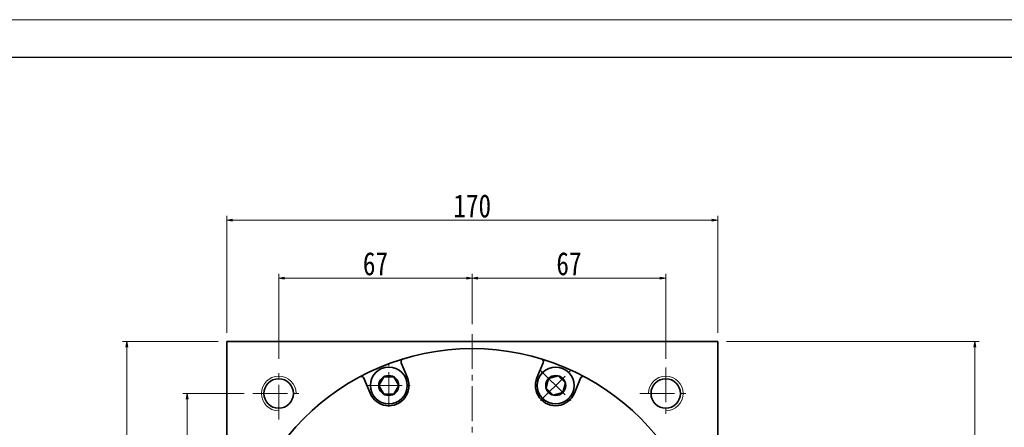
# Model space of a CAD drawing. Header units: millimetres. Extents: x 0 to 1156, y 0 to 776.
# Tile 4 of 4: x 474 to 815, y 635 to 776. Entities that reach past the tile are written whole.
import ezdxf

# ---------------------------------------------------------------- set-up
doc = ezdxf.new("R2010")
doc.units = ezdxf.units.MM
doc.linetypes.add('点画线', pattern=[18, 12, -2, 2, -2])
for name, color, linetype, lineweight in [('中心线层', 1, '点画线', 18), ('图框_外框线', 7, 'Continuous', 18), ('尺寸线层', 3, 'Continuous', 18), ('粗实线层', 7, 'Continuous', 35)]:
    doc.layers.add(name, color=color, linetype=linetype, lineweight=lineweight)
doc.styles.add('宋体', font='txt', dxfattribs={"width": 0.8})
doc.dimstyles.new('A水平标注$0', dxfattribs={"dimtxt": 3.5, "dimasz": 2, "dimexe": 1.5, "dimexo": 3, "dimgap": 1.1, "dimtad": 1, "dimtoh": 1, "dimdec": 4, "dimdsep": 46, "dimtxsty": '宋体', "dimblk": 'OPEN', "dimcen": 3, "dimclrd": 3, "dimclre": 3, "dimclrt": 6, "dimadec": 0, "dimazin": 0, "dimtm": 1e-09, "dimtfac": 1, "dimtdec": 4, "dimtix": 1, "dimtmove": 0, "dimatfit": 3, "dimldrblk": 'OPEN', "dimfxl": 1, "dimtfill": 1, "dimtfillclr": 256, "dimlwd": 13, "dimlwe": 13, "dimarcsym": 0})

# ---------------------------------------------------------------- blocks, each defined once
blk = doc.blocks.new('_Open')
at = {"color": 0, "linetype": 'ByBlock', "lineweight": -2}
for p, q in [((-1, 0.17), (0, 0)), ((-1, -0.17), (0, 0)), ((0, 0), (-1, 0))]:
    blk.add_line(p, q, dxfattribs=at)
blk = doc.blocks.new('*D195')
at = {"layer": 'Defpoints', "color": 0}
for p in [(715.61, 706.91), (545.61, 665.01), (715.61, 665.01)]:
    blk.add_point(p, dxfattribs=at)
at = {"layer": '尺寸线层', "color": 3, "lineweight": 13}
for p, q in [((545.61, 668.01), (545.61, 708.41)), ((547.61, 706.91), (713.61, 706.91)), ((715.61, 668.01), (715.61, 708.41))]:
    blk.add_line(p, q, dxfattribs=at)
at = {"layer": '尺寸线层', "color": 3, "lineweight": 13, "xscale": 2, "yscale": 2, "zscale": 2, "rotation": 180}
blk.add_blockref('_Open', (545.61, 706.91), dxfattribs=at)
at = {"layer": '尺寸线层', "color": 3, "lineweight": 13, "xscale": 2, "yscale": 2, "zscale": 2}
blk.add_blockref('_Open', (715.61, 706.91), dxfattribs=at)
at = {"layer": '尺寸线层', "color": 6, "insert": (630.61, 711.82), "char_height": 8, "attachment_point": 5, "style": '宋体', "bg_fill": 3, "box_fill_scale": 1.1, "bg_fill_color": 257, "bg_fill_transparency": 0}
blk.add_mtext('170', dxfattribs=at)
blk = doc.blocks.new('*D196')
at = {"layer": 'Defpoints', "color": 0}
for p in [(630.61, 686.93), (630.61, 668.01), (563.61, 656.01)]:
    blk.add_point(p, dxfattribs=at)
at = {"layer": '尺寸线层', "color": 3, "lineweight": 13}
for p, q in [((563.61, 659.01), (563.61, 688.43)), ((565.61, 686.93), (628.61, 686.93)), ((630.61, 671.01), (630.61, 688.43))]:
    blk.add_line(p, q, dxfattribs=at)
at = {"layer": '尺寸线层', "color": 3, "lineweight": 13, "xscale": 2, "yscale": 2, "zscale": 2, "rotation": 180}
blk.add_blockref('_Open', (563.61, 686.93), dxfattribs=at)
at = {"layer": '尺寸线层', "color": 3, "lineweight": 13, "xscale": 2, "yscale": 2, "zscale": 2}
blk.add_blockref('_Open', (630.61, 686.93), dxfattribs=at)
at = {"layer": '尺寸线层', "color": 6, "insert": (597.11, 691.84), "char_height": 8, "attachment_point": 5, "style": '宋体', "bg_fill": 3, "box_fill_scale": 1.1, "bg_fill_color": 257, "bg_fill_transparency": 0}
blk.add_mtext('67', dxfattribs=at)
blk = doc.blocks.new('*D197')
at = {"layer": 'Defpoints', "color": 0}
for p in [(697.61, 686.93), (630.61, 668.01), (697.61, 656.01)]:
    blk.add_point(p, dxfattribs=at)
at = {"layer": '尺寸线层', "color": 3, "lineweight": 13}
for p, q in [((630.61, 671.01), (630.61, 688.43)), ((632.61, 686.93), (695.61, 686.93)), ((697.61, 659.01), (697.61, 688.43))]:
    blk.add_line(p, q, dxfattribs=at)
at = {"layer": '尺寸线层', "color": 3, "lineweight": 13, "xscale": 2, "yscale": 2, "zscale": 2, "rotation": 180}
blk.add_blockref('_Open', (630.61, 686.93), dxfattribs=at)
at = {"layer": '尺寸线层', "color": 3, "lineweight": 13, "xscale": 2, "yscale": 2, "zscale": 2}
blk.add_blockref('_Open', (697.61, 686.93), dxfattribs=at)
at = {"layer": '尺寸线层', "color": 6, "insert": (664.11, 691.84), "char_height": 8, "attachment_point": 5, "style": '宋体', "bg_fill": 3, "box_fill_scale": 1.1, "bg_fill_color": 257, "bg_fill_transparency": 0}
blk.add_mtext('67', dxfattribs=at)
blk = doc.blocks.new('*D198')
at = {"layer": 'Defpoints', "color": 0}
for p in [(554.61, 647.01), (531.89, 580.01), (542.61, 580.01)]:
    blk.add_point(p, dxfattribs=at)
at = {"layer": '尺寸线层', "color": 3, "lineweight": 13}
for p, q in [((551.61, 647.01), (530.39, 647.01)), ((531.89, 645.01), (531.89, 582.01)), ((539.61, 580.01), (530.39, 580.01))]:
    blk.add_line(p, q, dxfattribs=at)
at = {"layer": '尺寸线层', "color": 3, "lineweight": 13, "xscale": 2, "yscale": 2, "zscale": 2}
for p, rotation in [((531.89, 647.01), 90), ((531.89, 580.01), 270)]:
    blk.add_blockref('_Open', p, dxfattribs=dict(at, rotation=rotation))
at = {"layer": '尺寸线层', "color": 6, "insert": (526.98, 613.51), "char_height": 8, "attachment_point": 5, "rotation": 90, "style": '宋体', "bg_fill": 3, "box_fill_scale": 1.1, "bg_fill_color": 257, "bg_fill_transparency": 0}
blk.add_mtext('67', dxfattribs=at)
blk = doc.blocks.new('*D200')
at = {"layer": 'Defpoints', "color": 0}
for p in [(545.61, 665.01), (511.02, 495.01), (545.61, 495.01)]:
    blk.add_point(p, dxfattribs=at)
at = {"layer": '尺寸线层', "color": 3, "lineweight": 13}
for p, q in [((542.61, 665.01), (509.52, 665.01)), ((511.02, 663.01), (511.02, 497.01)), ((542.61, 495.01), (509.52, 495.01))]:
    blk.add_line(p, q, dxfattribs=at)
at = {"layer": '尺寸线层', "color": 3, "lineweight": 13, "xscale": 2, "yscale": 2, "zscale": 2}
for p, rotation in [((511.02, 665.01), 90), ((511.02, 495.01), 270)]:
    blk.add_blockref('_Open', p, dxfattribs=dict(at, rotation=rotation))
at = {"layer": '尺寸线层', "color": 6, "insert": (506.11, 580.01), "char_height": 8, "attachment_point": 5, "rotation": 90, "style": '宋体', "bg_fill": 3, "box_fill_scale": 1.1, "bg_fill_color": 257, "bg_fill_transparency": 0}
blk.add_mtext('170', dxfattribs=at)
blk = doc.blocks.new('*X165')
at = {"layer": '中心线层', "linetype": '点画线', "lineweight": 18}
for p, q in [((0, -7.37), (0, 7.37)), ((-7.37, 0), (7.37, 0))]:
    blk.add_line(p, q, dxfattribs=at)
at = {"layer": '粗实线层'}
for p, q in [((-3.46, 0), (-1.73, 3)), ((-3.46, 0), (-1.73, -3)), ((-1.73, 3), (1.73, 3)), ((3.46, 0), (1.73, 3)), ((3.46, 0), (1.73, 3)), ((3.46, 0), (1.73, -3)), ((-1.73, -3), (1.73, -3))]:
    blk.add_line(p, q, dxfattribs=at)
blk.add_circle((0, 0), 3.46, dxfattribs=at)
for start, end in [(0, 180), (180, 360)]:
    blk.add_arc((0, 0), 6.37, start, end, dxfattribs=at)
blk = doc.blocks.new('*D217')
at = {"layer": 'Defpoints', "color": 0}
for p in [(715.61, 665.01), (720.61, 387.01), (804.64, 387.01)]:
    blk.add_point(p, dxfattribs=at)
at = {"layer": '尺寸线层', "color": 3, "lineweight": 13}
for p, q in [((718.61, 665.01), (806.14, 665.01)), ((804.64, 663.01), (804.64, 389.01)), ((723.61, 387.01), (806.14, 387.01))]:
    blk.add_line(p, q, dxfattribs=at)
at = {"layer": '尺寸线层', "color": 3, "lineweight": 13, "xscale": 2, "yscale": 2, "zscale": 2}
for p, rotation in [((804.64, 665.01), 90), ((804.64, 387.01), 270)]:
    blk.add_blockref('_Open', p, dxfattribs=dict(at, rotation=rotation))
at = {"layer": '尺寸线层', "color": 6, "insert": (799.73, 526.01), "char_height": 8, "attachment_point": 5, "rotation": 90, "style": '宋体', "bg_fill": 3, "box_fill_scale": 1.1, "bg_fill_color": 257, "bg_fill_transparency": 0}
blk.add_mtext('278', dxfattribs=at)

msp = doc.modelspace()

# ---------------------------------------------------------------- linework, layer by layer
at = {"layer": '中心线层'}
for p, q in [((630.61066, 367.47592), (630.61066, 668.009)), ((563.61066, 638.009), (563.61066, 656.009)), ((697.61066, 656.009), (697.61066, 638.009)), ((554.61066, 647.009), (572.61066, 647.009)), ((688.61066, 647.009), (706.61066, 647.009))]:
    msp.add_line(p, q, dxfattribs=at)
at = {"layer": '图框_外框线', "color": 3}
msp.add_lwpolyline([(0, 0), (1097.76949, 0), (1097.76949, 776.27985), (0, 776.27985)], close=True, dxfattribs=at)
at = {"layer": '图框_外框线', "color": 3, "lineweight": 25}
msp.add_lwpolyline([(65.34342, 13.06868), (1084.7008, 13.06868), (1084.7008, 763.21117), (65.34342, 763.21117)], close=True, dxfattribs=at)
at = {"layer": '粗实线层'}
for p, q in [((545.61066, 495.009), (545.61066, 665.009)), ((545.61066, 665.009), (715.61066, 665.009)), ((715.61066, 495.009), (715.61066, 665.009))]:
    msp.add_line(p, q, dxfattribs=at)
for centre, radius in [((630.61066, 580.009), 82.5), ((563.61066, 647.009), 5.1), ((697.61066, 647.009), 5.1)]:
    msp.add_circle(centre, radius, dxfattribs=at)
at = {"layer": '粗实线层', "lineweight": 18}
for centre, start, end in [((563.61066, 647.009), 0, 270), ((697.61066, 647.009), 270, 180)]:
    msp.add_arc(centre, 6, start, end, dxfattribs=at)
at = {"layer": '粗实线层'}
for centre, start, end in [((592.18155, 651.88009), 22.4999781, 118.1332478), ((669.03978, 651.88009), 61.8667522, 157.5000219)]:
    msp.add_arc(centre, 1, start, end, dxfattribs=at)

# ---------------------------------------------------------------- next in the draw order: dimensions: what is measured, and where the dimension line sits
at = {"layer": '尺寸线层'}
dim = msp.add_linear_dim(base=(715.61066, 706.91432), p1=(545.61066, 665.009), p2=(715.61066, 665.009), dimstyle='A水平标注$0', override={"dimtxt": 8, "dimgap": 1, "dimblk": 'Open', "dimtfill": 1, "dimtfillclr": 256}, dxfattribs=at)
dim.commit()
dim.dimension.update_dxf_attribs({"geometry": '*D195', "text_midpoint": (630.61066, 711.82493)})
dim = msp.add_linear_dim(base=(531.88671, 580.009), p1=(554.61066, 647.009), p2=(542.61066, 580.009), angle=270, dimstyle='A水平标注$0', override={"dimtxt": 8, "dimgap": 1, "dimblk": 'Open', "dimtfill": 1, "dimtfillclr": 256}, dxfattribs=at)
dim.commit()
dim.dimension.update_dxf_attribs({"geometry": '*D198', "text_midpoint": (526.97609, 613.509)})

# ---------------------------------------------------------------- next in the draw order: dimensions: what is measured, and where the dimension line sits
dim = msp.add_linear_dim(base=(630.61066, 686.92537), p1=(563.61066, 656.009), p2=(630.61066, 668.009), dimstyle='A水平标注$0', override={"dimtxt": 8, "dimgap": 1, "dimblk": 'Open', "dimtfill": 1, "dimtfillclr": 256}, dxfattribs=at)
dim.commit()
dim.dimension.update_dxf_attribs({"geometry": '*D196', "text_midpoint": (597.11066, 691.83599)})
for base, p1, p2, picture, middle in [((511.01925, 495.009), (545.61066, 665.009), (545.61066, 495.009), '*D200', (506.10863, 580.009)), ((804.64311, 387.009), (715.61066, 665.009), (720.61066, 387.009), '*D217', (799.7325, 526.009))]:
    dim = msp.add_linear_dim(base=base, p1=p1, p2=p2, angle=270, dimstyle='A水平标注$0', override={"dimtxt": 8, "dimgap": 1, "dimblk": 'Open', "dimtfill": 1, "dimtfillclr": 256}, dxfattribs=at)
    dim.commit()
    dim.dimension.update_dxf_attribs({"geometry": picture, "text_midpoint": middle})

# ---------------------------------------------------------------- next in the draw order: dimensions: what is measured, and where the dimension line sits
dim = msp.add_linear_dim(base=(697.61066, 686.92537), p1=(630.61066, 668.009), p2=(697.61066, 656.009), dimstyle='A水平标注$0', override={"dimtxt": 8, "dimgap": 1, "dimblk": 'Open', "dimtfill": 1, "dimtfillclr": 256}, dxfattribs=at)
dim.commit()
dim.dimension.update_dxf_attribs({"geometry": '*D197', "text_midpoint": (664.11066, 691.83599)})

# ---------------------------------------------------------------- next in the draw order: wipeouts: each hides what was drawn before it
msp.add_wipeout([(608.08306, 649.7619), (608.08297, 649.79572), (608.0827, 649.82953), (608.08225, 649.86334), (608.08162, 649.89715), (608.08082, 649.93096), (608.07983, 649.96476), (608.07866, 649.99855), (608.07731, 650.03234), (608.07579, 650.06612), (608.07408, 650.09989), (608.0722, 650.13365), (608.07013, 650.1674), (608.06789, 650.20114), (608.06547, 650.23487), (608.06286, 650.26859), (608.06008, 650.30229), (608.05712, 650.33597), (608.05398, 650.36964), (608.05066, 650.40329), (608.04717, 650.43692), (608.04349, 650.47054), (608.03964, 650.50413), (608.03561, 650.53771), (608.03139, 650.57126), (608.02701, 650.60479), (608.02244, 650.63829), (608.01769, 650.67177), (608.01277, 650.70523), (608.00767, 650.73865), (608.00239, 650.77205), (608.00239, 650.77205), (607.94793, 651.06649), (607.87968, 651.35803), (607.7978, 651.64605), (607.70246, 651.92989), (607.59388, 652.20894), (607.47229, 652.48257), (607.33797, 652.75018), (607.19122, 653.01118), (607.03235, 653.26499), (606.86172, 653.51104), (606.6797, 653.7488), (606.48671, 653.97773), (606.28316, 654.19734), (606.06951, 654.40713), (605.84623, 654.60663), (605.61382, 654.79542), (605.37278, 654.97307), (605.12366, 655.13918), (604.867, 655.2934), (604.60337, 655.43537), (604.33335, 655.56479), (604.05755, 655.68137), (603.77657, 655.78484), (603.49103, 655.87499), (603.20157, 655.95161), (602.90883, 656.01453), (602.61345, 656.06361), (602.31609, 656.09875), (602.01741, 656.11986), (601.71806, 656.1269), (601.71806, 656.1269), (601.41872, 656.11986), (601.12003, 656.09875), (600.82267, 656.06361), (600.5273, 656.01453), (600.23455, 655.95161), (599.94509, 655.87499), (599.65956, 655.78484), (599.37858, 655.68137), (599.10277, 655.56479), (598.83276, 655.43537), (598.56913, 655.2934), (598.31247, 655.13918), (598.06334, 654.97307), (597.8223, 654.79542), (597.58989, 654.60663), (597.36661, 654.40713), (597.15296, 654.19734), (596.94941, 653.97773), (596.75642, 653.7488), (596.57441, 653.51104), (596.40378, 653.26499), (596.24491, 653.01118), (596.09815, 652.75018), (595.96383, 652.48257), (595.84224, 652.20894), (595.73366, 651.92989), (595.63832, 651.64605), (595.55644, 651.35803), (595.48819, 651.06649), (595.43373, 650.77205), (595.43373, 650.77205), (595.42845, 650.73865), (595.42335, 650.70523), (595.41843, 650.67177), (595.41368, 650.63829), (595.40912, 650.60479), (595.40473, 650.57126), (595.40052, 650.53771), (595.39649, 650.50413), (595.39263, 650.47054), (595.38896, 650.43692), (595.38546, 650.40329), (595.38214, 650.36964), (595.379, 650.33597), (595.37604, 650.30229), (595.37326, 650.26859), (595.37066, 650.23487), (595.36824, 650.20114), (595.36599, 650.1674), (595.36393, 650.13365), (595.36204, 650.09989), (595.36034, 650.06612), (595.35881, 650.03234), (595.35746, 649.99855), (595.3563, 649.96476), (595.35531, 649.93096), (595.3545, 649.89715), (595.35387, 649.86334), (595.35342, 649.82953), (595.35315, 649.79572), (595.35306, 649.7619), (595.35306, 649.7619), (595.36178, 649.42879), (595.38793, 649.09658), (595.43143, 648.7662), (595.49215, 648.43855), (595.56994, 648.11452), (595.66459, 647.79501), (595.77582, 647.48089), (595.90335, 647.17302), (596.04681, 646.87225), (596.20581, 646.5794), (596.37992, 646.29528), (596.56867, 646.02065), (596.77153, 645.75628), (596.98795, 645.50289), (597.21733, 645.26117), (597.45905, 645.03179), (597.71244, 644.81537), (597.97681, 644.61251), (598.25143, 644.42377), (598.53556, 644.24965), (598.82841, 644.09065), (599.12918, 643.94719), (599.43705, 643.81966), (599.75117, 643.70843), (600.07068, 643.61379), (600.3947, 643.53599), (600.72236, 643.47527), (601.05274, 643.43177), (601.38494, 643.40563), (601.71806, 643.3969), (601.71806, 643.3969), (602.05118, 643.40563), (602.38339, 643.43177), (602.71377, 643.47527), (603.04142, 643.53599), (603.36545, 643.61379), (603.68496, 643.70843), (603.99907, 643.81966), (604.30694, 643.94719), (604.60771, 644.09065), (604.90056, 644.24965), (605.18469, 644.42377), (605.45932, 644.61251), (605.72369, 644.81537), (605.97708, 645.03179), (606.2188, 645.26117), (606.44818, 645.50289), (606.6646, 645.75628), (606.86746, 646.02065), (607.0562, 646.29528), (607.23031, 646.5794), (607.38932, 646.87225), (607.53278, 647.17302), (607.6603, 647.48089), (607.77154, 647.79501), (607.86618, 648.11452), (607.94397, 648.43855), (608.0047, 648.7662), (608.04819, 649.09658), (608.07434, 649.42879)]).dxf.layer = '粗实线层'

# ---------------------------------------------------------------- next in the draw order: linework, layer by layer
at = {"layer": '粗实线层'}
for p, q in [((608.18522, 652.44069), (606.03974, 657.62034)), ((595.25091, 647.08312), (593.10542, 652.26277))]:
    msp.add_line(p, q, dxfattribs=at)
for centre, radius, start, end in [((606.96362, 658.00302), 1, 106.8667522, 202.5000219), ((601.71806, 649.7619), 7, 202.5, 22.5)]:
    msp.add_arc(centre, radius, start, end, dxfattribs=at)

# ---------------------------------------------------------------- next in the draw order: block references
msp.add_blockref('*X165', (601.71806, 649.7619), dxfattribs=at)

# ---------------------------------------------------------------- next in the draw order: wipeouts: each hides what was drawn before it
msp.add_wipeout([(664.00399, 645.26117), (664.02784, 645.28514), (664.05156, 645.30924), (664.07515, 645.33347), (664.09861, 645.35782), (664.12195, 645.3823), (664.14515, 645.40689), (664.16822, 645.43162), (664.19116, 645.45646), (664.21396, 645.48143), (664.23664, 645.50651), (664.25918, 645.53172), (664.28158, 645.55704), (664.30386, 645.58249), (664.32599, 645.60805), (664.34799, 645.63373), (664.36985, 645.65953), (664.39158, 645.68544), (664.41317, 645.71147), (664.43462, 645.73761), (664.45593, 645.76386), (664.4771, 645.79023), (664.49812, 645.81671), (664.51901, 645.8433), (664.53976, 645.87), (664.56037, 645.89681), (664.58083, 645.92374), (664.60115, 645.95076), (664.62132, 645.9779), (664.64135, 646.00514), (664.66124, 646.03249), (664.66124, 646.03249), (664.83092, 646.2792), (664.98882, 646.53361), (665.13458, 646.79517), (665.26787, 647.06329), (665.38841, 647.33739), (665.49592, 647.61685), (665.59017, 647.90106), (665.67095, 648.18938), (665.73808, 648.48119), (665.79141, 648.77583), (665.83083, 649.07265), (665.85625, 649.371), (665.8676, 649.67021), (665.86487, 649.96963), (665.84806, 650.26859), (665.81721, 650.56642), (665.77239, 650.86248), (665.71369, 651.15609), (665.64125, 651.44663), (665.55523, 651.73343), (665.45581, 652.01588), (665.34322, 652.29333), (665.2177, 652.56518), (665.07954, 652.83083), (664.92904, 653.08969), (664.76653, 653.34118), (664.59237, 653.58475), (664.40696, 653.81986), (664.21068, 654.04599), (664.00399, 654.26264), (664.00399, 654.26264), (663.78735, 654.46933), (663.56122, 654.6656), (663.3261, 654.85102), (663.08253, 655.02518), (662.83104, 655.18768), (662.57219, 655.33819), (662.30654, 655.47635), (662.03469, 655.60186), (661.75723, 655.71445), (661.47479, 655.81387), (661.18798, 655.89989), (660.89745, 655.97233), (660.60383, 656.03103), (660.30778, 656.07585), (660.00994, 656.1067), (659.71099, 656.12351), (659.41157, 656.12624), (659.11236, 656.11489), (658.81401, 656.08948), (658.51719, 656.05006), (658.22255, 655.99673), (657.93074, 655.92959), (657.64242, 655.84881), (657.35821, 655.75456), (657.07875, 655.64705), (656.80465, 655.52651), (656.53653, 655.39322), (656.27497, 655.24746), (656.02056, 655.08957), (655.77385, 654.91988), (655.77385, 654.91988), (655.7465, 654.9), (655.71926, 654.87996), (655.69212, 654.85979), (655.66509, 654.83947), (655.63817, 654.81901), (655.61136, 654.7984), (655.58466, 654.77766), (655.55807, 654.75677), (655.53159, 654.73574), (655.50522, 654.71457), (655.47896, 654.69326), (655.45282, 654.67181), (655.4268, 654.65022), (655.40088, 654.6285), (655.37509, 654.60663), (655.34941, 654.58463), (655.32385, 654.5625), (655.2984, 654.54023), (655.27308, 654.51782), (655.24787, 654.49528), (655.22278, 654.47261), (655.19782, 654.4498), (655.17297, 654.42686), (655.14825, 654.40379), (655.12365, 654.38059), (655.09918, 654.35726), (655.07483, 654.3338), (655.0506, 654.3102), (655.0265, 654.28649), (655.00253, 654.26264), (655.00253, 654.26264), (654.77314, 654.02092), (654.55673, 653.76753), (654.35387, 653.50316), (654.16512, 653.22853), (653.99101, 652.9444), (653.832, 652.65155), (653.68854, 652.35078), (653.56102, 652.04292), (653.44979, 651.7288), (653.35514, 651.40929), (653.27735, 651.08526), (653.21662, 650.75761), (653.17313, 650.42723), (653.14698, 650.09502), (653.13826, 649.7619), (653.14698, 649.42879), (653.17313, 649.09658), (653.21662, 648.7662), (653.27735, 648.43855), (653.35514, 648.11452), (653.44979, 647.79501), (653.56102, 647.48089), (653.68854, 647.17302), (653.832, 646.87225), (653.99101, 646.5794), (654.16512, 646.29528), (654.35387, 646.02065), (654.55673, 645.75628), (654.77314, 645.50289), (655.00253, 645.26117), (655.00253, 645.26117), (655.24424, 645.03179), (655.49764, 644.81537), (655.76201, 644.61251), (656.03663, 644.42377), (656.32076, 644.24965), (656.61361, 644.09065), (656.91438, 643.94719), (657.22225, 643.81966), (657.53637, 643.70843), (657.85588, 643.61379), (658.1799, 643.53599), (658.50755, 643.47527), (658.83794, 643.43177), (659.17014, 643.40563), (659.50326, 643.3969), (659.83638, 643.40563), (660.16858, 643.43177), (660.49897, 643.47527), (660.82662, 643.53599), (661.15064, 643.61379), (661.47015, 643.70843), (661.78427, 643.81966), (662.09214, 643.94719), (662.39291, 644.09065), (662.68576, 644.24965), (662.96989, 644.42377), (663.24451, 644.61251), (663.50888, 644.81537), (663.76228, 645.03179)]).dxf.layer = '粗实线层'

# ---------------------------------------------------------------- next in the draw order: linework, layer by layer
for p, q in [((653.0361, 652.44069), (655.18158, 657.62034)), ((665.97042, 647.08312), (668.1159, 652.26277))]:
    msp.add_line(p, q, dxfattribs=at)
for centre, radius, start, end in [((654.25771, 658.00302), 1, 337.4999781, 73.1332478), ((659.50326, 649.7619), 7, 157.5, 337.5)]:
    msp.add_arc(centre, radius, start, end, dxfattribs=at)

# ---------------------------------------------------------------- next in the draw order: block references
at = {"layer": '粗实线层', "rotation": 315.0000000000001}
msp.add_blockref('*X165', (659.50326, 649.7619), dxfattribs=at)

doc.saveas('drawing.dxf')
